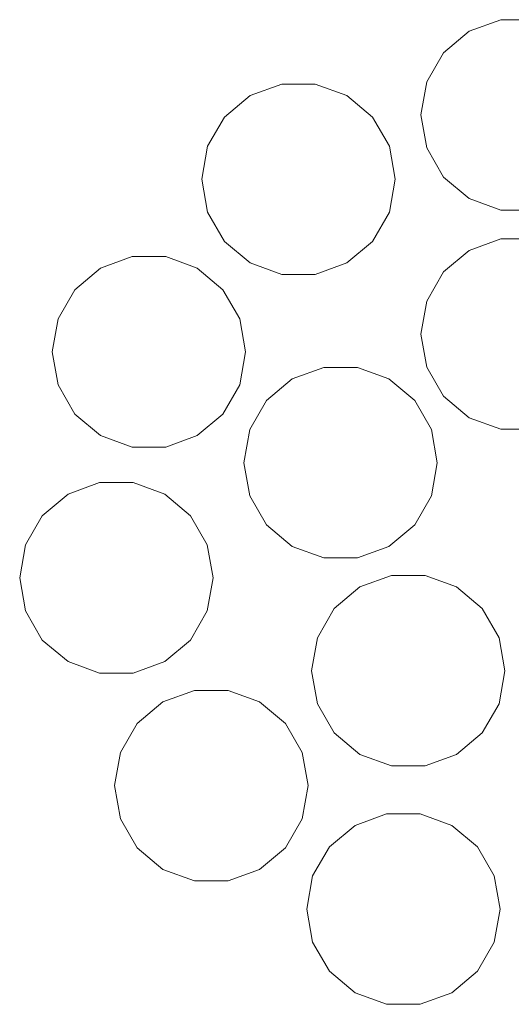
# Model space of a CAD drawing. Header units: millimetres. Extents: x -120 to 120, y -117 to 121.
# Tile 1 of 2: x -120 to -2, y -117 to 121. Entities that reach past the tile are written whole.
import ezdxf

# ---------------------------------------------------------------- set-up
doc = ezdxf.new("R2010")
doc.units = ezdxf.units.MM
doc.header["$LTSCALE"] = 25.4
doc.layers.add('Lighting-LED', color=7, linetype='Continuous', lineweight=5, true_color=0x000000)

# ---------------------------------------------------------------- blocks, each defined once
blk = doc.blocks.new('Group-1')
at = {"layer": 'Lighting-LED', "color": 7, "linetype": 'Continuous', "lineweight": 5, "transparency": 33554687}
for points, invisible_edges in [([(-31192.74, -1474.23, -383.49), (-31185.11, -1471.45, -383.49), (-31176.99, -1471.45, -383.49), (-31181.05, -1494.48, -383.49)], 12), ([(-31185.11, -1471.45, -380.31), (-31185.11, -1471.45, -383.49), (-31192.74, -1474.23, -383.49), (-31192.74, -1474.23, -380.31)], 5), ([(-31176.99, -1471.45, -380.31), (-31185.11, -1471.45, -380.31), (-31192.74, -1474.23, -380.31), (-31181.05, -1494.48, -380.31)], 12), ([(-31176.99, -1471.45, -380.31), (-31176.99, -1471.45, -383.49), (-31185.11, -1471.45, -383.49), (-31185.11, -1471.45, -380.31)], 5), ([(-31181.05, -1494.48, -383.49), (-31203.02, -1486.48, -383.49), (-31198.96, -1479.45, -383.49), (-31192.74, -1474.23, -383.49)], 9), ([(-31192.74, -1474.23, -380.31), (-31198.96, -1479.45, -380.31), (-31203.02, -1486.48, -380.31), (-31181.05, -1494.48, -380.31)], 12), ([(-31192.74, -1474.23, -380.31), (-31192.74, -1474.23, -383.49), (-31198.96, -1479.45, -383.49), (-31198.96, -1479.45, -380.31)], 5), ([(-31198.96, -1479.45, -380.31), (-31198.96, -1479.45, -383.49), (-31203.02, -1486.48, -383.49), (-31203.02, -1486.48, -380.31)], 5), ([(-31245.72, -1489.79, -383.49), (-31238.1, -1487.02, -383.49), (-31229.98, -1487.02, -383.49), (-31234.04, -1510.04, -383.49)], 12), ([(-31238.1, -1487.02, -380.31), (-31238.1, -1487.02, -383.49), (-31245.72, -1489.79, -383.49), (-31245.72, -1489.79, -380.31)], 5), ([(-31229.98, -1487.02, -380.31), (-31238.1, -1487.02, -380.31), (-31245.72, -1489.79, -380.31), (-31234.04, -1510.04, -380.31)], 12), ([(-31229.98, -1487.02, -380.31), (-31229.98, -1487.02, -383.49), (-31238.1, -1487.02, -383.49), (-31238.1, -1487.02, -380.31)], 5), ([(-31229.98, -1487.02, -383.49), (-31222.35, -1489.79, -383.49), (-31216.13, -1495.01, -383.49), (-31234.04, -1510.04, -383.49)], 12), ([(-31216.13, -1495.01, -380.31), (-31222.35, -1489.79, -380.31), (-31229.98, -1487.02, -380.31), (-31234.04, -1510.04, -380.31)], 12), ([(-31222.35, -1489.79, -380.31), (-31222.35, -1489.79, -383.49), (-31229.98, -1487.02, -383.49), (-31229.98, -1487.02, -380.31)], 5), ([(-31203.02, -1502.47, -383.49), (-31204.43, -1494.48, -383.49), (-31203.02, -1486.48, -383.49), (-31181.05, -1494.48, -383.49)], 12), ([(-31203.02, -1486.48, -380.31), (-31203.02, -1486.48, -383.49), (-31204.43, -1494.48, -383.49), (-31204.43, -1494.48, -380.31)], 5), ([(-31203.02, -1486.48, -380.31), (-31204.43, -1494.48, -380.31), (-31203.02, -1502.47, -380.31), (-31181.05, -1494.48, -380.31)], 12), ([(-31234.04, -1510.04, -383.49), (-31256, -1502.04, -383.49), (-31251.94, -1495.01, -383.49), (-31245.72, -1489.79, -383.49)], 9), ([(-31245.72, -1489.79, -380.31), (-31251.94, -1495.01, -380.31), (-31256, -1502.04, -380.31), (-31234.04, -1510.04, -380.31)], 12), ([(-31245.72, -1489.79, -380.31), (-31245.72, -1489.79, -383.49), (-31251.94, -1495.01, -383.49), (-31251.94, -1495.01, -380.31)], 5), ([(-31216.13, -1495.01, -380.31), (-31216.13, -1495.01, -383.49), (-31222.35, -1489.79, -383.49), (-31222.35, -1489.79, -380.31)], 5), ([(-31251.94, -1495.01, -380.31), (-31251.94, -1495.01, -383.49), (-31256, -1502.04, -383.49), (-31256, -1502.04, -380.31)], 5), ([(-31216.13, -1495.01, -383.49), (-31212.07, -1502.04, -383.49), (-31210.66, -1510.04, -383.49), (-31234.04, -1510.04, -383.49)], 12), ([(-31210.66, -1510.04, -380.31), (-31212.07, -1502.04, -380.31), (-31216.13, -1495.01, -380.31), (-31234.04, -1510.04, -380.31)], 12), ([(-31212.07, -1502.04, -380.31), (-31212.07, -1502.04, -383.49), (-31216.13, -1495.01, -383.49), (-31216.13, -1495.01, -380.31)], 5), ([(-31204.43, -1494.48, -380.31), (-31204.43, -1494.48, -383.49), (-31203.02, -1502.47, -383.49), (-31203.02, -1502.47, -380.31)], 5), ([(-31192.74, -1514.72, -383.49), (-31198.96, -1509.5, -383.49), (-31203.02, -1502.47, -383.49), (-31181.05, -1494.48, -383.49)], 12), ([(-31181.05, -1494.48, -380.31), (-31203.02, -1502.47, -380.31), (-31198.96, -1509.5, -380.31), (-31192.74, -1514.72, -380.31)], 9), ([(-31176.99, -1517.5, -383.49), (-31185.11, -1517.5, -383.49), (-31192.74, -1514.72, -383.49), (-31181.05, -1494.48, -383.49)], 12), ([(-31192.74, -1514.72, -380.31), (-31185.11, -1517.5, -380.31), (-31176.99, -1517.5, -380.31), (-31181.05, -1494.48, -380.31)], 12), ([(-31256, -1518.03, -383.49), (-31257.41, -1510.04, -383.49), (-31256, -1502.04, -383.49), (-31234.04, -1510.04, -383.49)], 12), ([(-31256, -1502.04, -380.31), (-31256, -1502.04, -383.49), (-31257.41, -1510.04, -383.49), (-31257.41, -1510.04, -380.31)], 5), ([(-31256, -1502.04, -380.31), (-31257.41, -1510.04, -380.31), (-31256, -1518.03, -380.31), (-31234.04, -1510.04, -380.31)], 12), ([(-31210.66, -1510.04, -380.31), (-31210.66, -1510.04, -383.49), (-31212.07, -1502.04, -383.49), (-31212.07, -1502.04, -380.31)], 5), ([(-31203.02, -1502.47, -380.31), (-31203.02, -1502.47, -383.49), (-31198.96, -1509.5, -383.49), (-31198.96, -1509.5, -380.31)], 5), ([(-31257.41, -1510.04, -380.31), (-31257.41, -1510.04, -383.49), (-31256, -1518.03, -383.49), (-31256, -1518.03, -380.31)], 5), ([(-31245.72, -1530.28, -383.49), (-31251.94, -1525.06, -383.49), (-31256, -1518.03, -383.49), (-31234.04, -1510.04, -383.49)], 12), ([(-31234.04, -1510.04, -380.31), (-31256, -1518.03, -380.31), (-31251.94, -1525.06, -380.31), (-31245.72, -1530.28, -380.31)], 9), ([(-31229.98, -1533.06, -383.49), (-31238.1, -1533.06, -383.49), (-31245.72, -1530.28, -383.49), (-31234.04, -1510.04, -383.49)], 12), ([(-31245.72, -1530.28, -380.31), (-31238.1, -1533.06, -380.31), (-31229.98, -1533.06, -380.31), (-31234.04, -1510.04, -380.31)], 12), ([(-31210.66, -1510.04, -383.49), (-31212.07, -1518.03, -383.49), (-31216.13, -1525.06, -383.49), (-31234.04, -1510.04, -383.49)], 12), ([(-31216.13, -1525.06, -383.49), (-31222.35, -1530.28, -383.49), (-31229.98, -1533.06, -383.49), (-31234.04, -1510.04, -383.49)], 12), ([(-31229.98, -1533.06, -380.31), (-31222.35, -1530.28, -380.31), (-31216.13, -1525.06, -380.31), (-31234.04, -1510.04, -380.31)], 12), ([(-31216.13, -1525.06, -380.31), (-31212.07, -1518.03, -380.31), (-31210.66, -1510.04, -380.31), (-31234.04, -1510.04, -380.31)], 12), ([(-31212.07, -1518.03, -380.31), (-31212.07, -1518.03, -383.49), (-31210.66, -1510.04, -383.49), (-31210.66, -1510.04, -380.31)], 5), ([(-31198.96, -1509.5, -380.31), (-31198.96, -1509.5, -383.49), (-31192.74, -1514.72, -383.49), (-31192.74, -1514.72, -380.31)], 5), ([(-31192.74, -1514.72, -380.31), (-31192.74, -1514.72, -383.49), (-31185.11, -1517.5, -383.49), (-31185.11, -1517.5, -380.31)], 5), ([(-31256, -1518.03, -380.31), (-31256, -1518.03, -383.49), (-31251.94, -1525.06, -383.49), (-31251.94, -1525.06, -380.31)], 5), ([(-31216.13, -1525.06, -380.31), (-31216.13, -1525.06, -383.49), (-31212.07, -1518.03, -383.49), (-31212.07, -1518.03, -380.31)], 5), ([(-31185.11, -1517.5, -380.31), (-31185.11, -1517.5, -383.49), (-31176.99, -1517.5, -383.49), (-31176.99, -1517.5, -380.31)], 5), ([(-31251.94, -1525.06, -380.31), (-31251.94, -1525.06, -383.49), (-31245.72, -1530.28, -383.49), (-31245.72, -1530.28, -380.31)], 5), ([(-31222.35, -1530.28, -380.31), (-31222.35, -1530.28, -383.49), (-31216.13, -1525.06, -383.49), (-31216.13, -1525.06, -380.31)], 5), ([(-31192.74, -1527.23, -383.49), (-31185.11, -1524.45, -383.49), (-31176.99, -1524.45, -383.49), (-31181.05, -1547.48, -383.49)], 12), ([(-31185.11, -1524.45, -380.31), (-31185.11, -1524.45, -383.49), (-31192.74, -1527.23, -383.49), (-31192.74, -1527.23, -380.31)], 5), ([(-31176.99, -1524.45, -380.31), (-31185.11, -1524.45, -380.31), (-31192.74, -1527.23, -380.31), (-31181.05, -1547.48, -380.31)], 12), ([(-31176.99, -1524.45, -380.31), (-31176.99, -1524.45, -383.49), (-31185.11, -1524.45, -383.49), (-31185.11, -1524.45, -380.31)], 5), ([(-31181.05, -1547.48, -383.49), (-31203.02, -1539.48, -383.49), (-31198.96, -1532.45, -383.49), (-31192.74, -1527.23, -383.49)], 9), ([(-31192.74, -1527.23, -380.31), (-31198.96, -1532.45, -380.31), (-31203.02, -1539.48, -380.31), (-31181.05, -1547.48, -380.31)], 12), ([(-31192.74, -1527.23, -380.31), (-31192.74, -1527.23, -383.49), (-31198.96, -1532.45, -383.49), (-31198.96, -1532.45, -380.31)], 5), ([(-31281.88, -1531.52, -383.49), (-31274.25, -1528.75, -383.49), (-31266.14, -1528.75, -383.49), (-31270.19, -1551.77, -383.49)], 12), ([(-31274.25, -1528.75, -380.31), (-31274.25, -1528.75, -383.49), (-31281.88, -1531.52, -383.49), (-31281.88, -1531.52, -380.31)], 5), ([(-31266.14, -1528.75, -380.31), (-31274.25, -1528.75, -380.31), (-31281.88, -1531.52, -380.31), (-31270.19, -1551.77, -380.31)], 12), ([(-31266.14, -1528.75, -380.31), (-31266.14, -1528.75, -383.49), (-31274.25, -1528.75, -383.49), (-31274.25, -1528.75, -380.31)], 5), ([(-31266.14, -1528.75, -383.49), (-31258.51, -1531.52, -383.49), (-31252.29, -1536.74, -383.49), (-31270.19, -1551.77, -383.49)], 12), ([(-31252.29, -1536.74, -380.31), (-31258.51, -1531.52, -380.31), (-31266.14, -1528.75, -380.31), (-31270.19, -1551.77, -380.31)], 12), ([(-31258.51, -1531.52, -380.31), (-31258.51, -1531.52, -383.49), (-31266.14, -1528.75, -383.49), (-31266.14, -1528.75, -380.31)], 5), ([(-31245.72, -1530.28, -380.31), (-31245.72, -1530.28, -383.49), (-31238.1, -1533.06, -383.49), (-31238.1, -1533.06, -380.31)], 5), ([(-31229.98, -1533.06, -380.31), (-31229.98, -1533.06, -383.49), (-31222.35, -1530.28, -383.49), (-31222.35, -1530.28, -380.31)], 5), ([(-31270.19, -1551.77, -383.49), (-31292.16, -1543.77, -383.49), (-31288.1, -1536.74, -383.49), (-31281.88, -1531.52, -383.49)], 9), ([(-31281.88, -1531.52, -380.31), (-31288.1, -1536.74, -380.31), (-31292.16, -1543.77, -380.31), (-31270.19, -1551.77, -380.31)], 12), ([(-31281.88, -1531.52, -380.31), (-31281.88, -1531.52, -383.49), (-31288.1, -1536.74, -383.49), (-31288.1, -1536.74, -380.31)], 5), ([(-31252.29, -1536.74, -380.31), (-31252.29, -1536.74, -383.49), (-31258.51, -1531.52, -383.49), (-31258.51, -1531.52, -380.31)], 5), ([(-31238.1, -1533.06, -380.31), (-31238.1, -1533.06, -383.49), (-31229.98, -1533.06, -383.49), (-31229.98, -1533.06, -380.31)], 5), ([(-31198.96, -1532.45, -380.31), (-31198.96, -1532.45, -383.49), (-31203.02, -1539.48, -383.49), (-31203.02, -1539.48, -380.31)], 5), ([(-31288.1, -1536.74, -380.31), (-31288.1, -1536.74, -383.49), (-31292.16, -1543.77, -383.49), (-31292.16, -1543.77, -380.31)], 5), ([(-31252.29, -1536.74, -383.49), (-31248.23, -1543.77, -383.49), (-31246.82, -1551.77, -383.49), (-31270.19, -1551.77, -383.49)], 12), ([(-31246.82, -1551.77, -380.31), (-31248.23, -1543.77, -380.31), (-31252.29, -1536.74, -380.31), (-31270.19, -1551.77, -380.31)], 12), ([(-31248.23, -1543.77, -380.31), (-31248.23, -1543.77, -383.49), (-31252.29, -1536.74, -383.49), (-31252.29, -1536.74, -380.31)], 5), ([(-31203.02, -1555.47, -383.49), (-31204.43, -1547.48, -383.49), (-31203.02, -1539.48, -383.49), (-31181.05, -1547.48, -383.49)], 12), ([(-31203.02, -1539.48, -380.31), (-31203.02, -1539.48, -383.49), (-31204.43, -1547.48, -383.49), (-31204.43, -1547.48, -380.31)], 5), ([(-31203.02, -1539.48, -380.31), (-31204.43, -1547.48, -380.31), (-31203.02, -1555.47, -380.31), (-31181.05, -1547.48, -380.31)], 12), ([(-31292.16, -1559.77, -383.49), (-31293.57, -1551.77, -383.49), (-31292.16, -1543.77, -383.49), (-31270.19, -1551.77, -383.49)], 12), ([(-31292.16, -1543.77, -380.31), (-31292.16, -1543.77, -383.49), (-31293.57, -1551.77, -383.49), (-31293.57, -1551.77, -380.31)], 5), ([(-31292.16, -1543.77, -380.31), (-31293.57, -1551.77, -380.31), (-31292.16, -1559.77, -380.31), (-31270.19, -1551.77, -380.31)], 12), ([(-31246.82, -1551.77, -380.31), (-31246.82, -1551.77, -383.49), (-31248.23, -1543.77, -383.49), (-31248.23, -1543.77, -380.31)], 5), ([(-31204.43, -1547.48, -380.31), (-31204.43, -1547.48, -383.49), (-31203.02, -1555.47, -383.49), (-31203.02, -1555.47, -380.31)], 5), ([(-31192.74, -1567.72, -383.49), (-31198.96, -1562.5, -383.49), (-31203.02, -1555.47, -383.49), (-31181.05, -1547.48, -383.49)], 12), ([(-31181.05, -1547.48, -380.31), (-31203.02, -1555.47, -380.31), (-31198.96, -1562.5, -380.31), (-31192.74, -1567.72, -380.31)], 9), ([(-31176.99, -1570.5, -383.49), (-31185.11, -1570.5, -383.49), (-31192.74, -1567.72, -383.49), (-31181.05, -1547.48, -383.49)], 12), ([(-31192.74, -1567.72, -380.31), (-31185.11, -1570.5, -380.31), (-31176.99, -1570.5, -380.31), (-31181.05, -1547.48, -380.31)], 12), ([(-31293.57, -1551.77, -380.31), (-31293.57, -1551.77, -383.49), (-31292.16, -1559.77, -383.49), (-31292.16, -1559.77, -380.31)], 5), ([(-31281.88, -1572.02, -383.49), (-31288.1, -1566.8, -383.49), (-31292.16, -1559.77, -383.49), (-31270.19, -1551.77, -383.49)], 12), ([(-31270.19, -1551.77, -380.31), (-31292.16, -1559.77, -380.31), (-31288.1, -1566.8, -380.31), (-31281.88, -1572.02, -380.31)], 9), ([(-31266.14, -1574.79, -383.49), (-31274.25, -1574.79, -383.49), (-31281.88, -1572.02, -383.49), (-31270.19, -1551.77, -383.49)], 12), ([(-31281.88, -1572.02, -380.31), (-31274.25, -1574.79, -380.31), (-31266.14, -1574.79, -380.31), (-31270.19, -1551.77, -380.31)], 12), ([(-31246.82, -1551.77, -383.49), (-31248.23, -1559.77, -383.49), (-31252.29, -1566.8, -383.49), (-31270.19, -1551.77, -383.49)], 12), ([(-31252.29, -1566.8, -383.49), (-31258.51, -1572.02, -383.49), (-31266.14, -1574.79, -383.49), (-31270.19, -1551.77, -383.49)], 12), ([(-31266.14, -1574.79, -380.31), (-31258.51, -1572.02, -380.31), (-31252.29, -1566.8, -380.31), (-31270.19, -1551.77, -380.31)], 12), ([(-31252.29, -1566.8, -380.31), (-31248.23, -1559.77, -380.31), (-31246.82, -1551.77, -380.31), (-31270.19, -1551.77, -380.31)], 12), ([(-31248.23, -1559.77, -380.31), (-31248.23, -1559.77, -383.49), (-31246.82, -1551.77, -383.49), (-31246.82, -1551.77, -380.31)], 5), ([(-31235.54, -1558.32, -383.49), (-31227.91, -1555.55, -383.49), (-31219.79, -1555.55, -383.49), (-31223.85, -1578.57, -383.49)], 12), ([(-31227.91, -1555.55, -380.31), (-31227.91, -1555.55, -383.49), (-31235.54, -1558.32, -383.49), (-31235.54, -1558.32, -380.31)], 5), ([(-31219.79, -1555.55, -380.31), (-31227.91, -1555.55, -380.31), (-31235.54, -1558.32, -380.31), (-31223.85, -1578.57, -380.31)], 12), ([(-31219.79, -1555.55, -380.31), (-31219.79, -1555.55, -383.49), (-31227.91, -1555.55, -383.49), (-31227.91, -1555.55, -380.31)], 5), ([(-31219.79, -1555.55, -383.49), (-31212.16, -1558.32, -383.49), (-31205.94, -1563.54, -383.49), (-31223.85, -1578.57, -383.49)], 12), ([(-31205.94, -1563.54, -380.31), (-31212.16, -1558.32, -380.31), (-31219.79, -1555.55, -380.31), (-31223.85, -1578.57, -380.31)], 12), ([(-31212.16, -1558.32, -380.31), (-31212.16, -1558.32, -383.49), (-31219.79, -1555.55, -383.49), (-31219.79, -1555.55, -380.31)], 5), ([(-31203.02, -1555.47, -380.31), (-31203.02, -1555.47, -383.49), (-31198.96, -1562.5, -383.49), (-31198.96, -1562.5, -380.31)], 5), ([(-31223.85, -1578.57, -383.49), (-31245.82, -1570.57, -383.49), (-31241.76, -1563.54, -383.49), (-31235.54, -1558.32, -383.49)], 9), ([(-31235.54, -1558.32, -380.31), (-31241.76, -1563.54, -380.31), (-31245.82, -1570.57, -380.31), (-31223.85, -1578.57, -380.31)], 12), ([(-31235.54, -1558.32, -380.31), (-31235.54, -1558.32, -383.49), (-31241.76, -1563.54, -383.49), (-31241.76, -1563.54, -380.31)], 5), ([(-31205.94, -1563.54, -380.31), (-31205.94, -1563.54, -383.49), (-31212.16, -1558.32, -383.49), (-31212.16, -1558.32, -380.31)], 5), ([(-31292.16, -1559.77, -380.31), (-31292.16, -1559.77, -383.49), (-31288.1, -1566.8, -383.49), (-31288.1, -1566.8, -380.31)], 5), ([(-31252.29, -1566.8, -380.31), (-31252.29, -1566.8, -383.49), (-31248.23, -1559.77, -383.49), (-31248.23, -1559.77, -380.31)], 5), ([(-31241.76, -1563.54, -380.31), (-31241.76, -1563.54, -383.49), (-31245.82, -1570.57, -383.49), (-31245.82, -1570.57, -380.31)], 5), ([(-31205.94, -1563.54, -383.49), (-31201.88, -1570.57, -383.49), (-31200.47, -1578.57, -383.49), (-31223.85, -1578.57, -383.49)], 12), ([(-31200.47, -1578.57, -380.31), (-31201.88, -1570.57, -380.31), (-31205.94, -1563.54, -380.31), (-31223.85, -1578.57, -380.31)], 12), ([(-31201.88, -1570.57, -380.31), (-31201.88, -1570.57, -383.49), (-31205.94, -1563.54, -383.49), (-31205.94, -1563.54, -380.31)], 5), ([(-31198.96, -1562.5, -380.31), (-31198.96, -1562.5, -383.49), (-31192.74, -1567.72, -383.49), (-31192.74, -1567.72, -380.31)], 5), ([(-31288.1, -1566.8, -380.31), (-31288.1, -1566.8, -383.49), (-31281.88, -1572.02, -383.49), (-31281.88, -1572.02, -380.31)], 5), ([(-31258.51, -1572.02, -380.31), (-31258.51, -1572.02, -383.49), (-31252.29, -1566.8, -383.49), (-31252.29, -1566.8, -380.31)], 5), ([(-31192.74, -1567.72, -380.31), (-31192.74, -1567.72, -383.49), (-31185.11, -1570.5, -383.49), (-31185.11, -1570.5, -380.31)], 5), ([(-31245.82, -1586.57, -383.49), (-31247.23, -1578.57, -383.49), (-31245.82, -1570.57, -383.49), (-31223.85, -1578.57, -383.49)], 12), ([(-31245.82, -1570.57, -380.31), (-31245.82, -1570.57, -383.49), (-31247.23, -1578.57, -383.49), (-31247.23, -1578.57, -380.31)], 5), ([(-31245.82, -1570.57, -380.31), (-31247.23, -1578.57, -380.31), (-31245.82, -1586.57, -380.31), (-31223.85, -1578.57, -380.31)], 12), ([(-31200.47, -1578.57, -380.31), (-31200.47, -1578.57, -383.49), (-31201.88, -1570.57, -383.49), (-31201.88, -1570.57, -380.31)], 5), ([(-31185.11, -1570.5, -380.31), (-31185.11, -1570.5, -383.49), (-31176.99, -1570.5, -383.49), (-31176.99, -1570.5, -380.31)], 5), ([(-31281.88, -1572.02, -380.31), (-31281.88, -1572.02, -383.49), (-31274.25, -1574.79, -383.49), (-31274.25, -1574.79, -380.31)], 5), ([(-31266.14, -1574.79, -380.31), (-31266.14, -1574.79, -383.49), (-31258.51, -1572.02, -383.49), (-31258.51, -1572.02, -380.31)], 5), ([(-31274.25, -1574.79, -380.31), (-31274.25, -1574.79, -383.49), (-31266.14, -1574.79, -383.49), (-31266.14, -1574.79, -380.31)], 5), ([(-31247.23, -1578.57, -380.31), (-31247.23, -1578.57, -383.49), (-31245.82, -1586.57, -383.49), (-31245.82, -1586.57, -380.31)], 5), ([(-31235.54, -1598.82, -383.49), (-31241.76, -1593.6, -383.49), (-31245.82, -1586.57, -383.49), (-31223.85, -1578.57, -383.49)], 12), ([(-31223.85, -1578.57, -380.31), (-31245.82, -1586.57, -380.31), (-31241.76, -1593.6, -380.31), (-31235.54, -1598.82, -380.31)], 9), ([(-31219.79, -1601.6, -383.49), (-31227.91, -1601.6, -383.49), (-31235.54, -1598.82, -383.49), (-31223.85, -1578.57, -383.49)], 12), ([(-31235.54, -1598.82, -380.31), (-31227.91, -1601.6, -380.31), (-31219.79, -1601.6, -380.31), (-31223.85, -1578.57, -380.31)], 12), ([(-31200.47, -1578.57, -383.49), (-31201.88, -1586.57, -383.49), (-31205.94, -1593.6, -383.49), (-31223.85, -1578.57, -383.49)], 12), ([(-31205.94, -1593.6, -383.49), (-31212.16, -1598.82, -383.49), (-31219.79, -1601.6, -383.49), (-31223.85, -1578.57, -383.49)], 12), ([(-31219.79, -1601.6, -380.31), (-31212.16, -1598.82, -380.31), (-31205.94, -1593.6, -380.31), (-31223.85, -1578.57, -380.31)], 12), ([(-31205.94, -1593.6, -380.31), (-31201.88, -1586.57, -380.31), (-31200.47, -1578.57, -380.31), (-31223.85, -1578.57, -380.31)], 12), ([(-31201.88, -1586.57, -380.31), (-31201.88, -1586.57, -383.49), (-31200.47, -1578.57, -383.49), (-31200.47, -1578.57, -380.31)], 5), ([(-31289.74, -1586.18, -383.49), (-31282.11, -1583.4, -383.49), (-31273.99, -1583.4, -383.49), (-31278.05, -1606.43, -383.49)], 12), ([(-31282.11, -1583.4, -380.31), (-31282.11, -1583.4, -383.49), (-31289.74, -1586.18, -383.49), (-31289.74, -1586.18, -380.31)], 5), ([(-31273.99, -1583.4, -380.31), (-31282.11, -1583.4, -380.31), (-31289.74, -1586.18, -380.31), (-31278.05, -1606.43, -380.31)], 12), ([(-31273.99, -1583.4, -380.31), (-31273.99, -1583.4, -383.49), (-31282.11, -1583.4, -383.49), (-31282.11, -1583.4, -380.31)], 5), ([(-31273.99, -1583.4, -383.49), (-31266.36, -1586.18, -383.49), (-31260.14, -1591.4, -383.49), (-31278.05, -1606.43, -383.49)], 12), ([(-31260.14, -1591.4, -380.31), (-31266.36, -1586.18, -380.31), (-31273.99, -1583.4, -380.31), (-31278.05, -1606.43, -380.31)], 12), ([(-31266.36, -1586.18, -380.31), (-31266.36, -1586.18, -383.49), (-31273.99, -1583.4, -383.49), (-31273.99, -1583.4, -380.31)], 5), ([(-31278.05, -1606.43, -383.49), (-31300.02, -1598.43, -383.49), (-31295.96, -1591.4, -383.49), (-31289.74, -1586.18, -383.49)], 9), ([(-31289.74, -1586.18, -380.31), (-31295.96, -1591.4, -380.31), (-31300.02, -1598.43, -380.31), (-31278.05, -1606.43, -380.31)], 12), ([(-31289.74, -1586.18, -380.31), (-31289.74, -1586.18, -383.49), (-31295.96, -1591.4, -383.49), (-31295.96, -1591.4, -380.31)], 5), ([(-31260.14, -1591.4, -380.31), (-31260.14, -1591.4, -383.49), (-31266.36, -1586.18, -383.49), (-31266.36, -1586.18, -380.31)], 5), ([(-31245.82, -1586.57, -380.31), (-31245.82, -1586.57, -383.49), (-31241.76, -1593.6, -383.49), (-31241.76, -1593.6, -380.31)], 5), ([(-31205.94, -1593.6, -380.31), (-31205.94, -1593.6, -383.49), (-31201.88, -1586.57, -383.49), (-31201.88, -1586.57, -380.31)], 5), ([(-31295.96, -1591.4, -380.31), (-31295.96, -1591.4, -383.49), (-31300.02, -1598.43, -383.49), (-31300.02, -1598.43, -380.31)], 5), ([(-31260.14, -1591.4, -383.49), (-31256.08, -1598.43, -383.49), (-31254.67, -1606.43, -383.49), (-31278.05, -1606.43, -383.49)], 12), ([(-31254.67, -1606.43, -380.31), (-31256.08, -1598.43, -380.31), (-31260.14, -1591.4, -380.31), (-31278.05, -1606.43, -380.31)], 12), ([(-31256.08, -1598.43, -380.31), (-31256.08, -1598.43, -383.49), (-31260.14, -1591.4, -383.49), (-31260.14, -1591.4, -380.31)], 5), ([(-31241.76, -1593.6, -380.31), (-31241.76, -1593.6, -383.49), (-31235.54, -1598.82, -383.49), (-31235.54, -1598.82, -380.31)], 5), ([(-31212.16, -1598.82, -380.31), (-31212.16, -1598.82, -383.49), (-31205.94, -1593.6, -383.49), (-31205.94, -1593.6, -380.31)], 5), ([(-31300.02, -1614.42, -383.49), (-31301.43, -1606.43, -383.49), (-31300.02, -1598.43, -383.49), (-31278.05, -1606.43, -383.49)], 12), ([(-31300.02, -1598.43, -380.31), (-31300.02, -1598.43, -383.49), (-31301.43, -1606.43, -383.49), (-31301.43, -1606.43, -380.31)], 5), ([(-31300.02, -1598.43, -380.31), (-31301.43, -1606.43, -380.31), (-31300.02, -1614.42, -380.31), (-31278.05, -1606.43, -380.31)], 12), ([(-31254.67, -1606.43, -380.31), (-31254.67, -1606.43, -383.49), (-31256.08, -1598.43, -383.49), (-31256.08, -1598.43, -380.31)], 5), ([(-31235.54, -1598.82, -380.31), (-31235.54, -1598.82, -383.49), (-31227.91, -1601.6, -383.49), (-31227.91, -1601.6, -380.31)], 5), ([(-31219.79, -1601.6, -380.31), (-31219.79, -1601.6, -383.49), (-31212.16, -1598.82, -383.49), (-31212.16, -1598.82, -380.31)], 5), ([(-31227.91, -1601.6, -380.31), (-31227.91, -1601.6, -383.49), (-31219.79, -1601.6, -383.49), (-31219.79, -1601.6, -380.31)], 5), ([(-31301.43, -1606.43, -380.31), (-31301.43, -1606.43, -383.49), (-31300.02, -1614.42, -383.49), (-31300.02, -1614.42, -380.31)], 5), ([(-31289.74, -1626.68, -383.49), (-31295.96, -1621.46, -383.49), (-31300.02, -1614.42, -383.49), (-31278.05, -1606.43, -383.49)], 12), ([(-31278.05, -1606.43, -380.31), (-31300.02, -1614.42, -380.31), (-31295.96, -1621.46, -380.31), (-31289.74, -1626.68, -380.31)], 9), ([(-31273.99, -1629.45, -383.49), (-31282.11, -1629.45, -383.49), (-31289.74, -1626.68, -383.49), (-31278.05, -1606.43, -383.49)], 12), ([(-31289.74, -1626.68, -380.31), (-31282.11, -1629.45, -380.31), (-31273.99, -1629.45, -380.31), (-31278.05, -1606.43, -380.31)], 12), ([(-31254.67, -1606.43, -383.49), (-31256.08, -1614.42, -383.49), (-31260.14, -1621.46, -383.49), (-31278.05, -1606.43, -383.49)], 12), ([(-31260.14, -1621.46, -383.49), (-31266.36, -1626.68, -383.49), (-31273.99, -1629.45, -383.49), (-31278.05, -1606.43, -383.49)], 12), ([(-31273.99, -1629.45, -380.31), (-31266.36, -1626.68, -380.31), (-31260.14, -1621.46, -380.31), (-31278.05, -1606.43, -380.31)], 12), ([(-31260.14, -1621.46, -380.31), (-31256.08, -1614.42, -380.31), (-31254.67, -1606.43, -380.31), (-31278.05, -1606.43, -380.31)], 12), ([(-31256.08, -1614.42, -380.31), (-31256.08, -1614.42, -383.49), (-31254.67, -1606.43, -383.49), (-31254.67, -1606.43, -380.31)], 5), ([(-31219.19, -1608.63, -383.49), (-31211.56, -1605.86, -383.49), (-31203.44, -1605.86, -383.49), (-31207.5, -1628.88, -383.49)], 12), ([(-31211.56, -1605.86, -380.31), (-31211.56, -1605.86, -383.49), (-31219.19, -1608.63, -383.49), (-31219.19, -1608.63, -380.31)], 5), ([(-31203.44, -1605.86, -380.31), (-31211.56, -1605.86, -380.31), (-31219.19, -1608.63, -380.31), (-31207.5, -1628.88, -380.31)], 12), ([(-31203.44, -1605.86, -380.31), (-31203.44, -1605.86, -383.49), (-31211.56, -1605.86, -383.49), (-31211.56, -1605.86, -380.31)], 5), ([(-31203.44, -1605.86, -383.49), (-31195.81, -1608.63, -383.49), (-31189.59, -1613.85, -383.49), (-31207.5, -1628.88, -383.49)], 12), ([(-31189.59, -1613.85, -380.31), (-31195.81, -1608.63, -380.31), (-31203.44, -1605.86, -380.31), (-31207.5, -1628.88, -380.31)], 12), ([(-31195.81, -1608.63, -380.31), (-31195.81, -1608.63, -383.49), (-31203.44, -1605.86, -383.49), (-31203.44, -1605.86, -380.31)], 5), ([(-31207.5, -1628.88, -383.49), (-31229.47, -1620.89, -383.49), (-31225.41, -1613.85, -383.49), (-31219.19, -1608.63, -383.49)], 9), ([(-31219.19, -1608.63, -380.31), (-31225.41, -1613.85, -380.31), (-31229.47, -1620.89, -380.31), (-31207.5, -1628.88, -380.31)], 12), ([(-31219.19, -1608.63, -380.31), (-31219.19, -1608.63, -383.49), (-31225.41, -1613.85, -383.49), (-31225.41, -1613.85, -380.31)], 5), ([(-31189.59, -1613.85, -380.31), (-31189.59, -1613.85, -383.49), (-31195.81, -1608.63, -383.49), (-31195.81, -1608.63, -380.31)], 5), ([(-31225.41, -1613.85, -380.31), (-31225.41, -1613.85, -383.49), (-31229.47, -1620.89, -383.49), (-31229.47, -1620.89, -380.31)], 5), ([(-31189.59, -1613.85, -383.49), (-31185.53, -1620.89, -383.49), (-31184.12, -1628.88, -383.49), (-31207.5, -1628.88, -383.49)], 12), ([(-31184.12, -1628.88, -380.31), (-31185.53, -1620.89, -380.31), (-31189.59, -1613.85, -380.31), (-31207.5, -1628.88, -380.31)], 12), ([(-31185.53, -1620.89, -380.31), (-31185.53, -1620.89, -383.49), (-31189.59, -1613.85, -383.49), (-31189.59, -1613.85, -380.31)], 5), ([(-31300.02, -1614.42, -380.31), (-31300.02, -1614.42, -383.49), (-31295.96, -1621.46, -383.49), (-31295.96, -1621.46, -380.31)], 5), ([(-31260.14, -1621.46, -380.31), (-31260.14, -1621.46, -383.49), (-31256.08, -1614.42, -383.49), (-31256.08, -1614.42, -380.31)], 5), ([(-31229.47, -1636.88, -383.49), (-31230.88, -1628.88, -383.49), (-31229.47, -1620.89, -383.49), (-31207.5, -1628.88, -383.49)], 12), ([(-31229.47, -1620.89, -380.31), (-31229.47, -1620.89, -383.49), (-31230.88, -1628.88, -383.49), (-31230.88, -1628.88, -380.31)], 5), ([(-31229.47, -1620.89, -380.31), (-31230.88, -1628.88, -380.31), (-31229.47, -1636.88, -380.31), (-31207.5, -1628.88, -380.31)], 12), ([(-31184.12, -1628.88, -380.31), (-31184.12, -1628.88, -383.49), (-31185.53, -1620.89, -383.49), (-31185.53, -1620.89, -380.31)], 5), ([(-31295.96, -1621.46, -380.31), (-31295.96, -1621.46, -383.49), (-31289.74, -1626.68, -383.49), (-31289.74, -1626.68, -380.31)], 5), ([(-31266.36, -1626.68, -380.31), (-31266.36, -1626.68, -383.49), (-31260.14, -1621.46, -383.49), (-31260.14, -1621.46, -380.31)], 5), ([(-31289.74, -1626.68, -380.31), (-31289.74, -1626.68, -383.49), (-31282.11, -1629.45, -383.49), (-31282.11, -1629.45, -380.31)], 5), ([(-31273.99, -1629.45, -380.31), (-31273.99, -1629.45, -383.49), (-31266.36, -1626.68, -383.49), (-31266.36, -1626.68, -380.31)], 5), ([(-31282.11, -1629.45, -380.31), (-31282.11, -1629.45, -383.49), (-31273.99, -1629.45, -383.49), (-31273.99, -1629.45, -380.31)], 5), ([(-31230.88, -1628.88, -380.31), (-31230.88, -1628.88, -383.49), (-31229.47, -1636.88, -383.49), (-31229.47, -1636.88, -380.31)], 5), ([(-31219.19, -1649.13, -383.49), (-31225.41, -1643.91, -383.49), (-31229.47, -1636.88, -383.49), (-31207.5, -1628.88, -383.49)], 12), ([(-31207.5, -1628.88, -380.31), (-31229.47, -1636.88, -380.31), (-31225.41, -1643.91, -380.31), (-31219.19, -1649.13, -380.31)], 9), ([(-31203.44, -1651.91, -383.49), (-31211.56, -1651.91, -383.49), (-31219.19, -1649.13, -383.49), (-31207.5, -1628.88, -383.49)], 12), ([(-31219.19, -1649.13, -380.31), (-31211.56, -1651.91, -380.31), (-31203.44, -1651.91, -380.31), (-31207.5, -1628.88, -380.31)], 12), ([(-31184.12, -1628.88, -383.49), (-31185.53, -1636.88, -383.49), (-31189.59, -1643.91, -383.49), (-31207.5, -1628.88, -383.49)], 12), ([(-31189.59, -1643.91, -383.49), (-31195.81, -1649.13, -383.49), (-31203.44, -1651.91, -383.49), (-31207.5, -1628.88, -383.49)], 12), ([(-31203.44, -1651.91, -380.31), (-31195.81, -1649.13, -380.31), (-31189.59, -1643.91, -380.31), (-31207.5, -1628.88, -380.31)], 12), ([(-31189.59, -1643.91, -380.31), (-31185.53, -1636.88, -380.31), (-31184.12, -1628.88, -380.31), (-31207.5, -1628.88, -380.31)], 12), ([(-31185.53, -1636.88, -380.31), (-31185.53, -1636.88, -383.49), (-31184.12, -1628.88, -383.49), (-31184.12, -1628.88, -380.31)], 5), ([(-31266.8, -1636.41, -383.49), (-31259.17, -1633.63, -383.49), (-31251.05, -1633.63, -383.49), (-31255.11, -1656.65, -383.49)], 12), ([(-31259.17, -1633.63, -380.31), (-31259.17, -1633.63, -383.49), (-31266.8, -1636.41, -383.49), (-31266.8, -1636.41, -380.31)], 5), ([(-31251.05, -1633.63, -380.31), (-31259.17, -1633.63, -380.31), (-31266.8, -1636.41, -380.31), (-31255.11, -1656.65, -380.31)], 12), ([(-31251.05, -1633.63, -380.31), (-31251.05, -1633.63, -383.49), (-31259.17, -1633.63, -383.49), (-31259.17, -1633.63, -380.31)], 5), ([(-31251.05, -1633.63, -383.49), (-31243.42, -1636.41, -383.49), (-31237.2, -1641.62, -383.49), (-31255.11, -1656.65, -383.49)], 12), ([(-31237.2, -1641.62, -380.31), (-31243.42, -1636.41, -380.31), (-31251.05, -1633.63, -380.31), (-31255.11, -1656.65, -380.31)], 12), ([(-31243.42, -1636.41, -380.31), (-31243.42, -1636.41, -383.49), (-31251.05, -1633.63, -383.49), (-31251.05, -1633.63, -380.31)], 5), ([(-31255.11, -1656.65, -383.49), (-31277.08, -1648.66, -383.49), (-31273.02, -1641.62, -383.49), (-31266.8, -1636.41, -383.49)], 9), ([(-31266.8, -1636.41, -380.31), (-31273.02, -1641.62, -380.31), (-31277.08, -1648.66, -380.31), (-31255.11, -1656.65, -380.31)], 12), ([(-31266.8, -1636.41, -380.31), (-31266.8, -1636.41, -383.49), (-31273.02, -1641.62, -383.49), (-31273.02, -1641.62, -380.31)], 5), ([(-31237.2, -1641.62, -380.31), (-31237.2, -1641.62, -383.49), (-31243.42, -1636.41, -383.49), (-31243.42, -1636.41, -380.31)], 5), ([(-31229.47, -1636.88, -380.31), (-31229.47, -1636.88, -383.49), (-31225.41, -1643.91, -383.49), (-31225.41, -1643.91, -380.31)], 5), ([(-31189.59, -1643.91, -380.31), (-31189.59, -1643.91, -383.49), (-31185.53, -1636.88, -383.49), (-31185.53, -1636.88, -380.31)], 5), ([(-31273.02, -1641.62, -380.31), (-31273.02, -1641.62, -383.49), (-31277.08, -1648.66, -383.49), (-31277.08, -1648.66, -380.31)], 5), ([(-31237.2, -1641.62, -383.49), (-31233.14, -1648.66, -383.49), (-31231.73, -1656.65, -383.49), (-31255.11, -1656.65, -383.49)], 12), ([(-31231.73, -1656.65, -380.31), (-31233.14, -1648.66, -380.31), (-31237.2, -1641.62, -380.31), (-31255.11, -1656.65, -380.31)], 12), ([(-31233.14, -1648.66, -380.31), (-31233.14, -1648.66, -383.49), (-31237.2, -1641.62, -383.49), (-31237.2, -1641.62, -380.31)], 5), ([(-31225.41, -1643.91, -380.31), (-31225.41, -1643.91, -383.49), (-31219.19, -1649.13, -383.49), (-31219.19, -1649.13, -380.31)], 5), ([(-31195.81, -1649.13, -380.31), (-31195.81, -1649.13, -383.49), (-31189.59, -1643.91, -383.49), (-31189.59, -1643.91, -380.31)], 5), ([(-31277.08, -1664.65, -383.49), (-31278.49, -1656.65, -383.49), (-31277.08, -1648.66, -383.49), (-31255.11, -1656.65, -383.49)], 12), ([(-31277.08, -1648.66, -380.31), (-31277.08, -1648.66, -383.49), (-31278.49, -1656.65, -383.49), (-31278.49, -1656.65, -380.31)], 5), ([(-31277.08, -1648.66, -380.31), (-31278.49, -1656.65, -380.31), (-31277.08, -1664.65, -380.31), (-31255.11, -1656.65, -380.31)], 12), ([(-31231.73, -1656.65, -380.31), (-31231.73, -1656.65, -383.49), (-31233.14, -1648.66, -383.49), (-31233.14, -1648.66, -380.31)], 5), ([(-31219.19, -1649.13, -380.31), (-31219.19, -1649.13, -383.49), (-31211.56, -1651.91, -383.49), (-31211.56, -1651.91, -380.31)], 5), ([(-31203.44, -1651.91, -380.31), (-31203.44, -1651.91, -383.49), (-31195.81, -1649.13, -383.49), (-31195.81, -1649.13, -380.31)], 5), ([(-31211.56, -1651.91, -380.31), (-31211.56, -1651.91, -383.49), (-31203.44, -1651.91, -383.49), (-31203.44, -1651.91, -380.31)], 5), ([(-31278.49, -1656.65, -380.31), (-31278.49, -1656.65, -383.49), (-31277.08, -1664.65, -383.49), (-31277.08, -1664.65, -380.31)], 5), ([(-31266.8, -1676.9, -383.49), (-31273.02, -1671.68, -383.49), (-31277.08, -1664.65, -383.49), (-31255.11, -1656.65, -383.49)], 12), ([(-31255.11, -1656.65, -380.31), (-31277.08, -1664.65, -380.31), (-31273.02, -1671.68, -380.31), (-31266.8, -1676.9, -380.31)], 9), ([(-31251.05, -1679.68, -383.49), (-31259.17, -1679.68, -383.49), (-31266.8, -1676.9, -383.49), (-31255.11, -1656.65, -383.49)], 12), ([(-31266.8, -1676.9, -380.31), (-31259.17, -1679.68, -380.31), (-31251.05, -1679.68, -380.31), (-31255.11, -1656.65, -380.31)], 12), ([(-31231.73, -1656.65, -383.49), (-31233.14, -1664.65, -383.49), (-31237.2, -1671.68, -383.49), (-31255.11, -1656.65, -383.49)], 12), ([(-31237.2, -1671.68, -383.49), (-31243.42, -1676.9, -383.49), (-31251.05, -1679.68, -383.49), (-31255.11, -1656.65, -383.49)], 12), ([(-31251.05, -1679.68, -380.31), (-31243.42, -1676.9, -380.31), (-31237.2, -1671.68, -380.31), (-31255.11, -1656.65, -380.31)], 12), ([(-31237.2, -1671.68, -380.31), (-31233.14, -1664.65, -380.31), (-31231.73, -1656.65, -380.31), (-31255.11, -1656.65, -380.31)], 12), ([(-31233.14, -1664.65, -380.31), (-31233.14, -1664.65, -383.49), (-31231.73, -1656.65, -383.49), (-31231.73, -1656.65, -380.31)], 5), ([(-31220.35, -1666.26, -383.49), (-31212.72, -1663.48, -383.49), (-31204.6, -1663.48, -383.49), (-31208.66, -1686.51, -383.49)], 12), ([(-31212.72, -1663.48, -380.31), (-31212.72, -1663.48, -383.49), (-31220.35, -1666.26, -383.49), (-31220.35, -1666.26, -380.31)], 5), ([(-31204.6, -1663.48, -380.31), (-31212.72, -1663.48, -380.31), (-31220.35, -1666.26, -380.31), (-31208.66, -1686.51, -380.31)], 12), ([(-31204.6, -1663.48, -380.31), (-31204.6, -1663.48, -383.49), (-31212.72, -1663.48, -383.49), (-31212.72, -1663.48, -380.31)], 5), ([(-31204.6, -1663.48, -383.49), (-31196.97, -1666.26, -383.49), (-31190.75, -1671.48, -383.49), (-31208.66, -1686.51, -383.49)], 12), ([(-31190.75, -1671.48, -380.31), (-31196.97, -1666.26, -380.31), (-31204.6, -1663.48, -380.31), (-31208.66, -1686.51, -380.31)], 12), ([(-31196.97, -1666.26, -380.31), (-31196.97, -1666.26, -383.49), (-31204.6, -1663.48, -383.49), (-31204.6, -1663.48, -380.31)], 5), ([(-31277.08, -1664.65, -380.31), (-31277.08, -1664.65, -383.49), (-31273.02, -1671.68, -383.49), (-31273.02, -1671.68, -380.31)], 5), ([(-31237.2, -1671.68, -380.31), (-31237.2, -1671.68, -383.49), (-31233.14, -1664.65, -383.49), (-31233.14, -1664.65, -380.31)], 5), ([(-31208.66, -1686.51, -383.49), (-31230.63, -1678.51, -383.49), (-31226.57, -1671.48, -383.49), (-31220.35, -1666.26, -383.49)], 9), ([(-31220.35, -1666.26, -380.31), (-31226.57, -1671.48, -380.31), (-31230.63, -1678.51, -380.31), (-31208.66, -1686.51, -380.31)], 12), ([(-31220.35, -1666.26, -380.31), (-31220.35, -1666.26, -383.49), (-31226.57, -1671.48, -383.49), (-31226.57, -1671.48, -380.31)], 5), ([(-31190.75, -1671.48, -380.31), (-31190.75, -1671.48, -383.49), (-31196.97, -1666.26, -383.49), (-31196.97, -1666.26, -380.31)], 5), ([(-31273.02, -1671.68, -380.31), (-31273.02, -1671.68, -383.49), (-31266.8, -1676.9, -383.49), (-31266.8, -1676.9, -380.31)], 5), ([(-31243.42, -1676.9, -380.31), (-31243.42, -1676.9, -383.49), (-31237.2, -1671.68, -383.49), (-31237.2, -1671.68, -380.31)], 5), ([(-31226.57, -1671.48, -380.31), (-31226.57, -1671.48, -383.49), (-31230.63, -1678.51, -383.49), (-31230.63, -1678.51, -380.31)], 5), ([(-31190.75, -1671.48, -383.49), (-31186.69, -1678.51, -383.49), (-31185.28, -1686.51, -383.49), (-31208.66, -1686.51, -383.49)], 12), ([(-31185.28, -1686.51, -380.31), (-31186.69, -1678.51, -380.31), (-31190.75, -1671.48, -380.31), (-31208.66, -1686.51, -380.31)], 12), ([(-31186.69, -1678.51, -380.31), (-31186.69, -1678.51, -383.49), (-31190.75, -1671.48, -383.49), (-31190.75, -1671.48, -380.31)], 5), ([(-31266.8, -1676.9, -380.31), (-31266.8, -1676.9, -383.49), (-31259.17, -1679.68, -383.49), (-31259.17, -1679.68, -380.31)], 5), ([(-31251.05, -1679.68, -380.31), (-31251.05, -1679.68, -383.49), (-31243.42, -1676.9, -383.49), (-31243.42, -1676.9, -380.31)], 5), ([(-31259.17, -1679.68, -380.31), (-31259.17, -1679.68, -383.49), (-31251.05, -1679.68, -383.49), (-31251.05, -1679.68, -380.31)], 5), ([(-31230.63, -1694.5, -383.49), (-31232.04, -1686.51, -383.49), (-31230.63, -1678.51, -383.49), (-31208.66, -1686.51, -383.49)], 12), ([(-31230.63, -1678.51, -380.31), (-31230.63, -1678.51, -383.49), (-31232.04, -1686.51, -383.49), (-31232.04, -1686.51, -380.31)], 5), ([(-31230.63, -1678.51, -380.31), (-31232.04, -1686.51, -380.31), (-31230.63, -1694.5, -380.31), (-31208.66, -1686.51, -380.31)], 12), ([(-31185.28, -1686.51, -380.31), (-31185.28, -1686.51, -383.49), (-31186.69, -1678.51, -383.49), (-31186.69, -1678.51, -380.31)], 5), ([(-31232.04, -1686.51, -380.31), (-31232.04, -1686.51, -383.49), (-31230.63, -1694.5, -383.49), (-31230.63, -1694.5, -380.31)], 5), ([(-31220.35, -1706.75, -383.49), (-31226.57, -1701.54, -383.49), (-31230.63, -1694.5, -383.49), (-31208.66, -1686.51, -383.49)], 12), ([(-31208.66, -1686.51, -380.31), (-31230.63, -1694.5, -380.31), (-31226.57, -1701.54, -380.31), (-31220.35, -1706.75, -380.31)], 9), ([(-31204.6, -1709.53, -383.49), (-31212.72, -1709.53, -383.49), (-31220.35, -1706.75, -383.49), (-31208.66, -1686.51, -383.49)], 12), ([(-31220.35, -1706.75, -380.31), (-31212.72, -1709.53, -380.31), (-31204.6, -1709.53, -380.31), (-31208.66, -1686.51, -380.31)], 12), ([(-31185.28, -1686.51, -383.49), (-31186.69, -1694.5, -383.49), (-31190.75, -1701.54, -383.49), (-31208.66, -1686.51, -383.49)], 12), ([(-31190.75, -1701.54, -383.49), (-31196.97, -1706.75, -383.49), (-31204.6, -1709.53, -383.49), (-31208.66, -1686.51, -383.49)], 12), ([(-31204.6, -1709.53, -380.31), (-31196.97, -1706.75, -380.31), (-31190.75, -1701.54, -380.31), (-31208.66, -1686.51, -380.31)], 12), ([(-31190.75, -1701.54, -380.31), (-31186.69, -1694.5, -380.31), (-31185.28, -1686.51, -380.31), (-31208.66, -1686.51, -380.31)], 12), ([(-31186.69, -1694.5, -380.31), (-31186.69, -1694.5, -383.49), (-31185.28, -1686.51, -383.49), (-31185.28, -1686.51, -380.31)], 5), ([(-31230.63, -1694.5, -380.31), (-31230.63, -1694.5, -383.49), (-31226.57, -1701.54, -383.49), (-31226.57, -1701.54, -380.31)], 5), ([(-31190.75, -1701.54, -380.31), (-31190.75, -1701.54, -383.49), (-31186.69, -1694.5, -383.49), (-31186.69, -1694.5, -380.31)], 5), ([(-31226.57, -1701.54, -380.31), (-31226.57, -1701.54, -383.49), (-31220.35, -1706.75, -383.49), (-31220.35, -1706.75, -380.31)], 5), ([(-31196.97, -1706.75, -380.31), (-31196.97, -1706.75, -383.49), (-31190.75, -1701.54, -383.49), (-31190.75, -1701.54, -380.31)], 5), ([(-31220.35, -1706.75, -380.31), (-31220.35, -1706.75, -383.49), (-31212.72, -1709.53, -383.49), (-31212.72, -1709.53, -380.31)], 5), ([(-31204.6, -1709.53, -380.31), (-31204.6, -1709.53, -383.49), (-31196.97, -1706.75, -383.49), (-31196.97, -1706.75, -380.31)], 5), ([(-31212.72, -1709.53, -380.31), (-31212.72, -1709.53, -383.49), (-31204.6, -1709.53, -383.49), (-31204.6, -1709.53, -380.31)], 5)]:
    blk.add_3dface(points, dxfattribs=dict(at, invisible_edges=invisible_edges))
at = {"layer": 'Lighting-LED', "color": 0, "flags": 1}
for tag in ['Yoke', '3D_Symbol_Name', 'Weight', 'Weight', 'Wattage', 'Candlepower', 'Body', 'Model_Name', 'Frame_Size', 'Device_Type', 'Beam_Angle', 'Field_Angle', 'Remarks', 'Beam_Angle_2', 'Field_Angle_2', 'Num_Channels', 'FixtureID', 'Frame_Size', 'Base', 'Lens', 'Inst_Type', 'Lamp']:
    blk.add_attdef(tag, (-23314.38, 11687.43), '', height=0.18, dxfattribs=at)

msp = doc.modelspace()

# ---------------------------------------------------------------- block references
at = {"layer": 'Lighting-LED', "color": 7, "transparency": 33554687}
msp.add_blockref('Group-1', (31181.05, 1592.48), dxfattribs=at)

doc.saveas('drawing.dxf')
